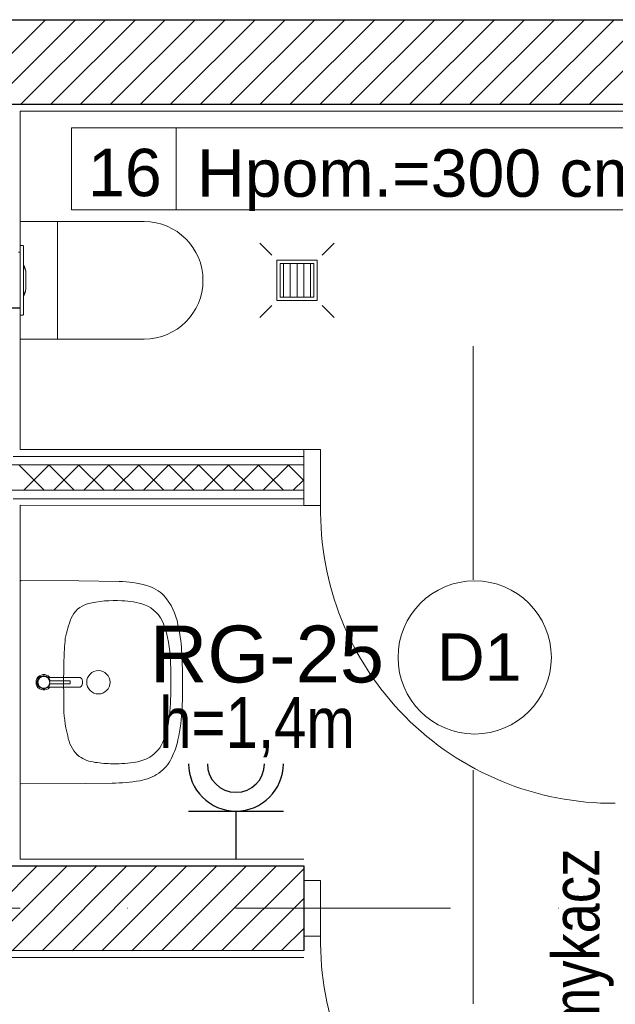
# Model space of a CAD drawing. Header units: metres. Extents: x 10441 to 19716, y -6570 to 1447.
# Tile 38 of 57: x 16279 to 16454, y -3650 to -3359. Entities that reach past the tile are written whole.
import ezdxf
from ezdxf.enums import TextEntityAlignment as Align

# ---------------------------------------------------------------- set-up
doc = ezdxf.new("R2010")
doc.units = ezdxf.units.M
doc.header["$MEASUREMENT"] = 0
doc.linetypes.add('DASHDOT', pattern=[25.4, 12.7, -6.35, 0, -6.35])
doc.layers.get('0').update_dxf_attribs({"color": 8})
for name, color, linetype, lineweight in [('#elektryczne', 8, 'Continuous', 20), ('A_DRZWI', 8, 'Continuous', 5), ('A_HACZE', 8, 'Continuous', 5), ('A_OPISY', 8, 'Continuous', 18), ('A_OSIE', 8, 'Continuous', 13), ('A_OZACZENIE DRZWI', 8, 'Continuous', 13), ('A_OZNACZENIA OKIEN', 8, 'Continuous', 13), ('A_PROJEKTOWANE ŚCIANY MUROWANE NOŚNE', 8, 'Continuous', 30), ('A_SCIANY DZIALOWE GK', 8, 'Continuous', 5), ('A_TABELKI POM.', 8, 'Continuous', 20), ('A_TYNK', 8, 'Continuous', 5), ('A_WYMIARY WEWNETRZNE', 8, 'Continuous', 18), ('A_WYPOSAZENIE', 8, 'Continuous', 5), ('A_WYPOSAŻENIE SANITARNE', 8, 'Continuous', 5), ('EB_obwody', 8, 'Continuous', 13)]:
    doc.layers.add(name, color=color, linetype=linetype, lineweight=lineweight)
doc.layers.add('A_PPOŻ', color=8, linetype='Continuous')
doc.layers.add('EB_gniazda', color=1, linetype='Continuous')
doc.styles.add('ARIAL', font='arial.ttf')
doc.styles.add('GENERATED_STYLE_2', font='ARIALN.TTF')
doc.styles.add('m1_romans', font='romans.shx', dxfattribs={"width": 0.8})
doc.styles.add('opisy okien', font='txt', dxfattribs={"height": 15})

# ---------------------------------------------------------------- blocks, each defined once
blk = doc.blocks.new('podkład')
at = {"color": 8, "linetype": 'Continuous'}
for p, q in [((12101.57, -1308.91), (12101.98, -1308.55)), ((12101.98, -1308.55), (12102.47, -1308.29)), ((12102.01, -1308.96), (12102.36, -1308.74)), ((12102.02, -1308.98), (12102.37, -1308.76)), ((12102.36, -1308.74), (12102.76, -1308.6)), ((12102.37, -1308.76), (12102.76, -1308.63)), ((12102.47, -1308.29), (12103.01, -1308.16)), ((12102.76, -1308.6), (12103.18, -1308.55)), ((12102.76, -1308.63), (12103.18, -1308.58)), ((12103.01, -1308.16), (12103.56, -1308.16)), ((12103.06, -1308.55), (12103.52, -1308.55)), ((12103.18, -1308.55), (12103.57, -1308.6)), ((12103.18, -1308.58), (12103.56, -1308.62)), ((12103.52, -1308.55), (12103.96, -1308.66)), ((12103.56, -1308.16), (12104.1, -1308.29)), ((12103.56, -1308.62), (12103.97, -1308.76)), ((12103.57, -1308.6), (12103.98, -1308.74)), ((12103.96, -1308.66), (12104.37, -1308.87)), ((12103.97, -1308.76), (12104.34, -1309.02)), ((12103.98, -1308.74), (12104.35, -1308.99)), ((12103.98, -1308.74), (12104.35, -1308.98)), ((12103.98, -1308.74), (12104.35, -1308.99)), ((12103.98, -1308.74), (12104.35, -1309)), ((12103.98, -1308.74), (12104.35, -1309.01)), ((12103.98, -1308.74), (12104.35, -1308.98)), ((12104.1, -1308.29), (12104.59, -1308.55)), ((12104.59, -1308.55), (12105, -1308.91)), ((12100.99, -1310.43), (12101.06, -1309.88)), ((12101.06, -1310.98), (12100.99, -1310.43)), ((12101.06, -1309.88), (12101.26, -1309.37)), ((12101.26, -1311.5), (12101.06, -1310.98)), ((12101.26, -1309.37), (12101.57, -1308.91)), ((12101.57, -1311.95), (12101.26, -1311.5)), ((12101.29, -1310.43), (12101.34, -1310.01)), ((12101.34, -1310.84), (12101.29, -1310.43)), ((12101.32, -1310.43), (12101.36, -1310.01)), ((12101.36, -1310.84), (12101.32, -1310.43)), ((12101.34, -1310.01), (12101.48, -1309.61)), ((12101.48, -1311.24), (12101.34, -1310.84)), ((12101.36, -1310.01), (12101.5, -1309.62)), ((12101.5, -1311.23), (12101.36, -1310.84)), ((12101.48, -1309.61), (12101.71, -1309.26)), ((12101.71, -1311.59), (12101.48, -1311.24)), ((12101.5, -1309.62), (12101.72, -1309.27)), ((12101.72, -1311.58), (12101.5, -1311.23)), ((12101.71, -1309.26), (12102.01, -1308.96)), ((12102.01, -1311.89), (12101.71, -1311.59)), ((12101.72, -1309.27), (12102.02, -1308.98)), ((12102.02, -1311.87), (12101.72, -1311.58)), ((12104.34, -1309.02), (12104.64, -1309.31)), ((12104.64, -1311.54), (12104.34, -1311.83)), ((12104.35, -1308.99), (12104.66, -1309.28)), ((12104.35, -1309.01), (12104.66, -1309.29)), ((12104.66, -1311.56), (12104.35, -1311.84)), ((12104.66, -1311.57), (12104.35, -1311.87)), ((12104.37, -1308.87), (12104.71, -1309.17)), ((12104.37, -1308.87), (12104.47, -1308.95)), ((12104.37, -1308.87), (12104.54, -1309)), ((12104.71, -1311.69), (12104.37, -1312)), ((12104.47, -1308.95), (12104.55, -1308.99)), ((12104.55, -1308.99), (12104.62, -1309.02)), ((12104.62, -1309.02), (12104.71, -1309.03)), ((12104.64, -1309.31), (12104.86, -1309.69)), ((12104.86, -1311.16), (12104.64, -1311.54)), ((12104.66, -1309.28), (12104.88, -1309.68)), ((12104.66, -1309.29), (12104.88, -1309.68)), ((12104.66, -1309.29), (12104.88, -1309.68)), ((12104.88, -1311.17), (12104.66, -1311.56)), ((12104.88, -1311.17), (12104.66, -1311.57)), ((12104.88, -1311.17), (12104.66, -1311.56)), ((12104.71, -1309.03), (12104.83, -1309.03)), ((12104.97, -1309.55), (12104.71, -1309.17)), ((12104.71, -1311.69), (12104.97, -1311.31)), ((12104.83, -1309.03), (12113.89, -1309.03)), ((12104.86, -1309.69), (12104.91, -1309.81)), ((12104.91, -1311.05), (12104.86, -1311.16)), ((12104.93, -1309.79), (12104.88, -1309.68)), ((12104.88, -1309.68), (12104.94, -1309.78)), ((12104.88, -1309.68), (12104.93, -1309.79)), ((12104.88, -1309.68), (12104.93, -1309.79)), ((12104.88, -1311.17), (12104.93, -1311.06)), ((12104.93, -1311.06), (12104.88, -1311.17)), ((12104.93, -1311.06), (12104.88, -1311.17)), ((12104.94, -1311.07), (12104.88, -1311.17)), ((12104.91, -1309.81), (12104.98, -1309.91)), ((12104.98, -1310.94), (12104.91, -1311.05)), ((12104.93, -1309.79), (12104.99, -1309.9)), ((12104.99, -1310.96), (12104.93, -1311.06)), ((12104.94, -1309.5), (12104.95, -1309.51)), ((12104.94, -1309.78), (12104.99, -1309.89)), ((12104.99, -1310.97), (12104.94, -1311.07)), ((12104.95, -1311.36), (12104.94, -1311.36)), ((12104.95, -1309.51), (12104.97, -1309.55)), ((12104.97, -1311.32), (12104.95, -1311.36)), ((12104.97, -1309.55), (12105.1, -1309.87)), ((12104.97, -1309.55), (12105.09, -1309.83)), ((12105.1, -1311), (12104.97, -1311.31)), ((12105.09, -1311.04), (12104.97, -1311.32)), ((12104.98, -1309.91), (12105.07, -1309.99)), ((12105.07, -1310.87), (12104.98, -1310.94)), ((12104.99, -1309.89), (12105.08, -1309.96)), ((12104.99, -1309.9), (12105.08, -1309.96)), ((12105.08, -1310.89), (12104.99, -1310.97)), ((12105.08, -1310.89), (12104.99, -1310.96)), ((12105, -1308.91), (12105.09, -1309.03)), ((12105.07, -1309.99), (12105.19, -1310)), ((12105.19, -1310.85), (12105.07, -1310.87)), ((12105.08, -1309.96), (12105.19, -1309.98)), ((12105.08, -1309.96), (12105.19, -1309.98)), ((12105.19, -1310.87), (12105.08, -1310.89)), ((12105.08, -1310.89), (12105.19, -1310.87)), ((12105.09, -1309.83), (12105.1, -1309.86)), ((12105.1, -1311), (12105.09, -1311.04)), ((12105.19, -1309.98), (12105.31, -1309.98)), ((12105.19, -1309.98), (12105.31, -1309.98)), ((12105.31, -1310), (12105.19, -1310)), ((12105.19, -1310.85), (12105.31, -1310.85)), ((12105.31, -1310.88), (12105.19, -1310.87)), ((12105.31, -1310.87), (12105.19, -1310.87)), ((12105.31, -1309.98), (12105.85, -1309.98)), ((12105.31, -1309.98), (12105.85, -1309.98)), ((12105.31, -1310), (12105.85, -1310)), ((12105.85, -1310.85), (12105.31, -1310.85)), ((12105.85, -1310.87), (12105.31, -1310.88)), ((12105.85, -1310.87), (12105.31, -1310.87)), ((12105.85, -1309.98), (12111, -1309.98)), ((12105.85, -1309.98), (12111, -1309.98)), ((12111, -1310), (12105.85, -1310)), ((12105.85, -1310.85), (12111, -1310.85)), ((12111, -1310.87), (12105.85, -1310.87)), ((12111, -1310.87), (12105.85, -1310.87)), ((12111, -1309.98), (12111.03, -1309.98)), ((12111, -1310), (12111.02, -1310)), ((12111.02, -1310.85), (12111, -1310.85)), ((12111.03, -1310.87), (12111, -1310.87)), ((12111.02, -1310), (12111.03, -1310.01)), ((12111.03, -1310.84), (12111.02, -1310.85)), ((12111.03, -1309.98), (12111.05, -1309.99)), ((12111.03, -1310.01), (12111.05, -1310.02)), ((12111.05, -1310.83), (12111.03, -1310.84)), ((12111.05, -1310.86), (12111.03, -1310.87)), ((12111.05, -1309.99), (12111.07, -1310.02)), ((12111.05, -1310.03), (12111.05, -1310.02)), ((12111.05, -1310.03), (12111.05, -1310.15)), ((12111.05, -1310.15), (12111.05, -1310.29)), ((12111.05, -1310.29), (12111.05, -1310.43)), ((12111.05, -1310.43), (12111.05, -1310.56)), ((12111.05, -1310.56), (12111.05, -1310.7)), ((12111.05, -1310.7), (12111.05, -1310.82)), ((12111.05, -1310.83), (12111.05, -1310.82)), ((12111.07, -1310.84), (12111.05, -1310.86)), ((12111.07, -1310.02), (12111.07, -1310.15)), ((12111.07, -1310.02), (12111.07, -1310.02)), ((12111.07, -1310.15), (12111.07, -1310.29)), ((12111.07, -1310.29), (12111.07, -1310.43)), ((12111.07, -1310.43), (12111.07, -1310.56)), ((12111.07, -1310.56), (12111.07, -1310.7)), ((12111.07, -1310.7), (12111.07, -1310.83)), ((12111.07, -1310.83), (12111.07, -1310.84)), ((12113.89, -1309.03), (12113.99, -1309.03)), ((12113.99, -1309.03), (12114.17, -1309.08)), ((12114.17, -1309.08), (12114.34, -1309.22)), ((12114.34, -1311.64), (12114.17, -1311.78)), ((12114.34, -1309.22), (12114.49, -1309.44)), ((12114.49, -1311.42), (12114.34, -1311.64)), ((12114.49, -1309.44), (12114.6, -1309.73)), ((12114.6, -1311.13), (12114.49, -1311.42)), ((12114.6, -1309.73), (12114.67, -1310.07)), ((12114.67, -1310.79), (12114.6, -1311.13)), ((12114.67, -1310.07), (12114.69, -1310.43)), ((12114.69, -1310.43), (12114.67, -1310.79)), ((12101.98, -1312.32), (12101.57, -1311.95)), ((12102.47, -1312.58), (12101.98, -1312.32)), ((12102.36, -1312.11), (12102.01, -1311.89)), ((12102.37, -1312.09), (12102.02, -1311.87)), ((12102.76, -1312.25), (12102.36, -1312.11)), ((12102.76, -1312.23), (12102.37, -1312.09)), ((12103.01, -1312.71), (12102.47, -1312.58)), ((12103.06, -1312.32), (12102.61, -1312.21)), ((12103.18, -1312.28), (12102.76, -1312.23)), ((12103.18, -1312.3), (12102.76, -1312.25)), ((12103.56, -1312.71), (12103.01, -1312.71)), ((12103.52, -1312.32), (12103.06, -1312.32)), ((12103.56, -1312.23), (12103.18, -1312.28)), ((12103.57, -1312.25), (12103.18, -1312.3)), ((12103.96, -1312.21), (12103.52, -1312.32)), ((12103.97, -1312.09), (12103.56, -1312.23)), ((12104.1, -1312.58), (12103.56, -1312.71)), ((12103.98, -1312.11), (12103.57, -1312.25)), ((12104.37, -1312), (12103.96, -1312.21)), ((12104.34, -1311.83), (12103.97, -1312.09)), ((12104.35, -1311.84), (12103.98, -1312.11)), ((12104.35, -1311.85), (12103.98, -1312.11)), ((12104.35, -1311.86), (12103.98, -1312.11)), ((12104.35, -1311.87), (12103.98, -1312.11)), ((12104.35, -1311.88), (12103.98, -1312.11)), ((12104.59, -1312.32), (12104.1, -1312.58)), ((12104.54, -1311.86), (12104.37, -1312)), ((12104.47, -1311.91), (12104.37, -1312)), ((12104.55, -1311.87), (12104.47, -1311.91)), ((12104.62, -1311.84), (12104.55, -1311.87)), ((12105, -1311.95), (12104.59, -1312.32)), ((12104.71, -1311.83), (12104.62, -1311.84)), ((12104.83, -1311.83), (12104.71, -1311.83)), ((12113.89, -1311.83), (12104.83, -1311.83)), ((12105.09, -1311.83), (12105, -1311.95)), ((12113.99, -1311.83), (12113.89, -1311.83)), ((12114.17, -1311.78), (12113.99, -1311.83))]:
    blk.add_line(p, q, dxfattribs=at)
at = {"layer": 'A_DRZWI', "color": 8, "ltscale": 2}
for points in [[(12180.03, -1241.7), (12185.03, -1241.7), (12185.03, -1258.2), (12180.03, -1258.2)], [(12180.03, -1368.95), (12185.03, -1368.95), (12185.03, -1385.45), (12180.03, -1385.45)]]:
    blk.add_lwpolyline(points, close=True, dxfattribs=at)
for centre in [(12271.33, -1259.85), (12271.33, -1387.11)]:
    blk.add_arc(centre, 86.32, 178.9011, 270.4638, dxfattribs=at)
at = {"layer": 'A_HACZE', "color": 8, "linetype": 'Continuous'}
for p, q in [((12103.81, -1114.7), (12078.81, -1139.7)), ((12112.64, -1114.7), (12087.64, -1139.7)), ((12121.48, -1114.7), (12096.48, -1139.7)), ((12130.32, -1114.7), (12105.32, -1139.7)), ((12139.16, -1114.7), (12114.16, -1139.7)), ((12148, -1114.7), (12123, -1139.7)), ((12156.84, -1114.7), (12131.84, -1139.7)), ((12165.68, -1114.7), (12140.68, -1139.7)), ((12174.52, -1114.7), (12149.52, -1139.7)), ((12183.35, -1114.7), (12158.35, -1139.7)), ((12192.19, -1114.7), (12167.19, -1139.7)), ((12201.03, -1114.7), (12176.03, -1139.7)), ((12209.87, -1114.7), (12184.87, -1139.7)), ((12218.71, -1114.7), (12193.71, -1139.7)), ((12227.55, -1114.7), (12202.55, -1139.7)), ((12236.39, -1114.7), (12211.39, -1139.7)), ((12245.23, -1114.7), (12220.23, -1139.7)), ((12254.07, -1114.7), (12229.07, -1139.7)), ((12262.9, -1114.7), (12237.9, -1139.7)), ((12271.74, -1114.7), (12246.74, -1139.7)), ((12280.58, -1114.7), (12255.58, -1139.7)), ((12289.42, -1114.7), (12264.42, -1139.7)), ((12103.4, -1253.7), (12095.9, -1246.2)), ((12104.89, -1246.2), (12097.39, -1253.7)), ((12112.23, -1253.7), (12104.73, -1246.2)), ((12113.73, -1246.2), (12106.23, -1253.7)), ((12121.07, -1253.7), (12113.57, -1246.2)), ((12122.57, -1246.2), (12115.07, -1253.7)), ((12129.91, -1253.7), (12122.41, -1246.2)), ((12131.4, -1246.2), (12123.9, -1253.7)), ((12138.75, -1253.7), (12131.25, -1246.2)), ((12140.24, -1246.2), (12132.74, -1253.7)), ((12147.59, -1253.7), (12140.09, -1246.2)), ((12149.08, -1246.2), (12141.58, -1253.7)), ((12156.43, -1253.7), (12148.93, -1246.2)), ((12157.92, -1246.2), (12150.42, -1253.7)), ((12165.27, -1253.7), (12157.77, -1246.2)), ((12166.76, -1246.2), (12159.26, -1253.7)), ((12174.11, -1253.7), (12166.61, -1246.2)), ((12175.6, -1246.2), (12168.1, -1253.7)), ((12180.03, -1250.78), (12175.45, -1246.2)), ((12180.03, -1250.61), (12176.94, -1253.7)), ((12101.32, -1364.67), (12076.26, -1389.73)), ((12110.15, -1364.68), (12085.1, -1389.73)), ((12118.99, -1364.68), (12093.94, -1389.73)), ((12127.83, -1364.68), (12102.78, -1389.72)), ((12136.66, -1364.68), (12111.63, -1389.72)), ((12145.5, -1364.69), (12120.47, -1389.72)), ((12154.33, -1364.69), (12129.31, -1389.72)), ((12163.17, -1364.69), (12138.15, -1389.71)), ((12172.01, -1364.7), (12146.99, -1389.71)), ((12180.03, -1365.51), (12155.83, -1389.71)), ((12180.03, -1374.35), (12164.68, -1389.7)), ((12180.03, -1383.19), (12173.52, -1389.7))]:
    blk.add_line(p, q, dxfattribs=at)
at = {"layer": 'A_OSIE', "color": 8, "linetype": 'DASHDOT', "ltscale": 5}
blk.add_line((14256.99, -1377.2), (10108.73, -1377.2), dxfattribs=at)
at = {"layer": 'A_OZACZENIE DRZWI', "color": 8}
for p, q in [((12230.03, -1280.15), (12230.03, -1211.13)), ((12230.03, -1405.41), (12230.03, -1336.38))]:
    blk.add_line(p, q, dxfattribs=at)
at = {"layer": 'A_PROJEKTOWANE ŚCIANY MUROWANE NOŚNE', "color": 8}
for p, q in [((12073.8, -1114.7), (12561.3, -1114.7)), ((12073.8, -1139.7), (12323.54, -1139.7)), ((12073.8, -1364.66), (12180.03, -1364.7)), ((12180.03, -1364.7), (12180.03, -1389.7)), ((12180.03, -1389.7), (11922.29, -1389.79))]:
    blk.add_line(p, q, dxfattribs=at)
at = {"layer": 'A_SCIANY DZIALOWE GK', "color": 8}
for p, q in [((12094.29, -1243.7), (12180.03, -1243.7)), ((12091.79, -1246.2), (12180.03, -1246.2)), ((12091.79, -1253.7), (12180.03, -1253.7)), ((12094.29, -1256.2), (12180.03, -1256.2))]:
    blk.add_line(p, q, dxfattribs=at)
at = {"layer": 'A_TYNK', "color": 8}
for p, q in [((12096.3, -1241.7), (12096.3, -1141.7)), ((12096.3, -1141.7), (12309.54, -1141.7)), ((12180.03, -1241.7), (12096.3, -1241.7)), ((12096.3, -1362.7), (12096.3, -1258.1)), ((12096.3, -1258.1), (12185.01, -1258.22)), ((12180.03, -1362.7), (12096.3, -1362.7)), ((11922.29, -1391.7), (12180.03, -1391.7))]:
    blk.add_line(p, q, dxfattribs=at)
at = {"layer": 'A_WYMIARY WEWNETRZNE', "color": 8, "linetype": 'Continuous'}
for p, q in [((12111.49, -1170.91), (12111.49, -1146.68)), ((12111.49, -1146.68), (12308.47, -1146.68)), ((12142.37, -1146.68), (12142.37, -1170.91)), ((12308.47, -1170.91), (12111.49, -1170.91))]:
    blk.add_line(p, q, dxfattribs=at)
blk.add_circle((12230.52, -1303.08), 22.63, dxfattribs=at)
at = {"layer": 'A_WYPOSAZENIE', "color": 8}
blk.add_line((12107.29, -1209.05), (12107.29, -1174.35), dxfattribs=at)
blk.add_lwpolyline([(12132.94, -1209.05), (12096.29, -1209.05), (12096.29, -1174.35), (12132.94, -1174.35)], dxfattribs=at)
blk.add_arc((12132.94, -1191.7), 17.35, 270, 90, dxfattribs=at)
at = {"layer": 'A_WYPOSAŻENIE SANITARNE', "color": 8, "lineweight": 9}
for p, q in [((12095.85, -1183.36), (12096.29, -1183.36)), ((12096.29, -1181.41), (12097.09, -1181.41)), ((12096.29, -1181.45), (12096.29, -1181.41)), ((12096.29, -1181.45), (12096.29, -1182.25)), ((12096.29, -1201.15), (12096.29, -1182.25)), ((12097.29, -1181.65), (12097.29, -1181.61)), ((12097.29, -1182.25), (12097.29, -1181.65)), ((12097.29, -1201.15), (12097.29, -1182.25)), ((12097.99, -1189.56), (12097.99, -1189.49)), ((12097.99, -1189.59), (12097.99, -1189.56)), ((12097.99, -1193.87), (12097.99, -1189.59)), ((12097.99, -1193.9), (12097.99, -1193.87)), ((12097.99, -1193.97), (12097.99, -1193.9)), ((12093.19, -1199.84), (12096.29, -1199.84)), ((12093.19, -1199.89), (12096.29, -1199.89)), ((12096.29, -1201.15), (12096.29, -1201.95)), ((12097.29, -1201.75), (12097.29, -1201.15)), ((12096.29, -1201.95), (12097.09, -1201.95))]:
    blk.add_line(p, q, dxfattribs=at)
at = {"layer": 'A_WYPOSAŻENIE SANITARNE', "color": 8}
for p, q in [((12174.05, -1196.7), (12174.05, -1186.7)), ((12176.05, -1196.7), (12176.05, -1186.7)), ((12178.05, -1196.7), (12178.05, -1186.7)), ((12180.05, -1196.7), (12180.05, -1186.7)), ((12182.05, -1196.7), (12182.05, -1186.7))]:
    blk.add_line(p, q, dxfattribs=at)
at = {"layer": 'A_WYPOSAŻENIE SANITARNE', "color": 8, "lineweight": 5}
for points in [[(12167.05, -1180.7), (12170.63, -1184.28)], [(12189.05, -1180.7), (12185.46, -1184.28)], [(12184.05, -1197.7), (12172.05, -1197.7), (12172.05, -1185.7), (12184.05, -1185.7), (12184.05, -1197.7)], [(12167.05, -1202.7), (12170.63, -1199.11)], [(12189.05, -1202.7), (12185.46, -1199.11)]]:
    blk.add_lwpolyline(points, dxfattribs=at)
blk.add_lwpolyline([(12183.05, -1196.7), (12173.05, -1196.7), (12173.05, -1186.7), (12183.05, -1186.7)], close=True, dxfattribs=at)
at = {"layer": 'A_WYPOSAŻENIE SANITARNE', "color": 8, "lineweight": 9, "flags": 128}
blk.add_lwpolyline([(12097.99, -1193.9), (12097.99, -1193.92), (12097.98, -1193.95)], dxfattribs=at)
at = {"layer": 'A_WYPOSAŻENIE SANITARNE', "color": 8}
blk.add_lwpolyline([(12096.59, -1280.41), (12113.67, -1280.48), (12125.53, -1280.65, -0.063572), (12133.62, -1281.8, -0.125895), (12138.76, -1284.83, -0.132807), (12142.91, -1293.4, -0.036112), (12143.97, -1300.92, -0.02908), (12144.1, -1317.99, -0.042415), (12142.91, -1327.4, -0.0602), (12141.02, -1332.81, -0.124625), (12137.25, -1337.25, -0.106366), (12131.65, -1339.52, -0.048009), (12123.47, -1340.19), (12115.56, -1340.3), (12096.59, -1340.39, -0.393668), (12096.29, -1340.11), (12096.29, -1280.69, -0.4379)], format="xyb", close=True, dxfattribs=at)
for centre, radius in [((12103.29, -1310.43), 1.75), ((12119.4, -1310.43), 3.45)]:
    blk.add_circle(centre, radius, dxfattribs=at)
at = {"layer": 'A_WYPOSAŻENIE SANITARNE', "color": 8, "lineweight": 9}
for centre, radius, start, end in [((12097.09, -1181.61), 0.2, 0.0001, 90.0002), ((12093.99, -1189.49), 4, 0, 34.4115), ((12094.57, -1189.53), 3.41, 359.4775, 37.3533), ((12094.6, -1189.55), 3.39, 359.443, 37.4873), ((12094.58, -1193.91), 3.41, 322.6053, 0.5429), ((12093.99, -1193.97), 4, 325.5885, 356.4717), ((12094.95, -1194.15), 2.99, 321.5531, 348.2894), ((12093.99, -1193.97), 4, 359.3495, 0), ((12097.09, -1201.75), 0.2, 269.9994, 0.0002)]:
    blk.add_arc(centre, radius, start, end, dxfattribs=at)
at = {"layer": 'A_WYPOSAŻENIE SANITARNE', "color": 8}
for centre, radius, start, end in [((12118.35, -1294.57), 7.64, 106.6194, 156.4561), ((12124.16, -1319.48), 33.2, 86.1972, 103.9308), ((12126.1, -1307.41), 21.06, 70.7064, 89.284), ((12129.44, -1296.71), 9.87, 20.8177, 68.4915), ((12154.15, -1307.12), 45.56, 159.9694, 167.7527), ((12104.51, -1305.14), 36.18, 1.6822, 19.2555), ((12182.38, -1305.25), 73.16, 173.8902, 178.9784), ((12437.02, -1311.26), 327.88, 178.7209, 179.8495), ((12021.46, -1310.14), 119.37, 359.1152, 2.911), ((12437.02, -1309.54), 327.88, 180.1498, 181.2784), ((12068.38, -1312.22), 72.44, 352.6787, 0.1872), ((12142.32, -1317.62), 33.11, 178.6843, 195.0976), ((12115.25, -1318.39), 25.16, 338.5334, 353.0058), ((12120.64, -1324.58), 10.42, 189.1945, 224.7439), ((12129.36, -1324.04), 9.96, 301.5381, 339.0947), ((12119.07, -1325.1), 8.96, 229.4644, 262.0277), ((12123.95, -1298.5), 36, 260.1978, 268.3825), ((12124.27, -1293.93), 40.58, 268.1199, 277.7912), ((12128.2, -1321.42), 12.81, 277.0361, 299.8261)]:
    blk.add_arc(centre, radius, start, end, dxfattribs=at)
at = {"layer": 'A_OZACZENIE DRZWI', "color": 8, "ltscale": 0.1, "style": 'm1_romans', "width": 0.8}
for rotation, p in [(98.4861, (12735.07, -773.13)), (360, (12573.8, -1012.7)), (90, (11565.29, -1150.14)), (90, (11872.29, -1150.14)), (90, (12230.03, -1245.64)), (90, (12385.87, -1249.44)), (90, (11565.29, -1370.89)), (90, (11872.29, -1370.89)), (90, (12230.03, -1370.89)), (90, (12389.3, -1370.89)), (90, (11748.79, -1556.15)), (90, (11986.6, -1556.15)), (90, (12389.3, -1556.15)), (360, (12235.05, -1664.2)), (360, (12235.05, -1880.2)), (90, (11745.78, -2001.94))]:
    blk.add_attdef('SZEROKOSC', text='', height=10, rotation=rotation, dxfattribs=at).set_placement(p, align=Align.BOTTOM_CENTER)
for rotation, p in [(98.4861, (12738.56, -773.47)), (360, (12572.95, -1016.09)), (90, (11568.68, -1150.99)), (90, (11875.68, -1150.99)), (90, (12233.42, -1246.49)), (90, (12389.27, -1250.29)), (90, (11568.68, -1371.74)), (90, (11875.68, -1371.74)), (90, (12233.42, -1371.74)), (90, (12392.69, -1371.74)), (90, (11752.19, -1557)), (90, (11990, -1557)), (90, (12392.69, -1557)), (360, (12234.2, -1667.59)), (360, (12234.2, -1883.59)), (90, (11749.18, -2002.79))]:
    blk.add_attdef('WYSOKOSC', text='', height=10, rotation=rotation, dxfattribs=at).set_placement(p, align=Align.TOP_CENTER)
at = {"layer": 'A_OZNACZENIA OKIEN', "color": 8, "linetype": 'Continuous', "lineweight": 18, "style": 'ARIAL'}
for s, p in [('Hpom.=300 cm', (12148.49, -1167.02)), ('D1', (12219.35, -1309.98))]:
    blk.add_text(s, height=14, dxfattribs=at).set_placement(p)
at = {"layer": 'A_OZNACZENIA OKIEN', "color": 8, "ltscale": 0.1, "style": 'm1_romans', "width": 0.8}
for rotation, p in [(278.8676, (13373.71, -593.04)), (278.8676, (12983.87, -650.74)), (278.8676, (12445.73, -730.4)), (278.8676, (12224.15, -763.19)), (0, (14017.48, -900.03)), (278.8676, (11021.54, -941.2)), (278.8676, (10640.69, -997.57)), (0, (14017.48, -1574.7)), (90, (10819.6, -2080.7)), (90, (11204.6, -2080.7)), (90, (11970.6, -2080.7)), (90, (13175.8, -2080.7)), (90, (13539.8, -2080.7))]:
    blk.add_attdef('SZEROKOSC', text='', height=10, rotation=rotation, dxfattribs=at).set_placement(p, align=Align.BOTTOM_CENTER)
for rotation, p in [(278.8676, (13403.28, -587.56)), (278.8676, (13013.44, -645.27)), (278.8676, (12475.3, -724.92)), (278.8676, (12253.72, -757.72)), (0, (14011.09, -903.42)), (278.8676, (11051.11, -935.72)), (278.8676, (10670.26, -992.09)), (0, (14011.09, -1578.09)), (90, (10823, -2081.55)), (90, (11208, -2081.55)), (90, (11974, -2081.55)), (90, (13179.19, -2081.55)), (90, (13543.19, -2081.55))]:
    blk.add_attdef('WYSOKOSC', text='', height=10, rotation=rotation, dxfattribs=at).set_placement(p, align=Align.TOP_CENTER)
at = {"layer": 'A_PPOŻ', "color": 8, "linetype": 'Continuous', "lineweight": 18, "style": 'GENERATED_STYLE_2'}
blk.add_text('Samozamykacz', height=14, rotation=90, dxfattribs=at).set_placement((12267.36, -1472.83))
at = {"layer": 'A_TABELKI POM.', "color": 8, "linetype": 'Continuous', "lineweight": 18, "style": 'ARIAL'}
blk.add_text('16', height=14, dxfattribs=at).set_placement((12116.36, -1166.84))
blk = doc.blocks.new('*U197')
at = {"layer": 'EB_gniazda', "lineweight": 30}
for p, q in [((-89923498.25, -54759043.65), (-89923470.21, -54759043.65)), ((-89923484.23, -54759043.65), (-89923484.23, -54759057.87))]:
    blk.add_line(p, q, dxfattribs=at)
for radius in [14, 8.44]:
    blk.add_arc((-89923484.23, -54759029.65), radius, 180, 360, dxfattribs=at)

msp = doc.modelspace()

# ---------------------------------------------------------------- block references
at = {"layer": '#elektryczne', "color": 8, "linetype": 'Continuous', "lineweight": 18}
msp.add_blockref('podkład', (4182.37, -2244.78), dxfattribs=at)
at = {"layer": 'EB_gniazda', "linetype": 'Continuous', "lineweight": 30}
msp.add_blockref('*U197', (89939826.63, 54755450.39), dxfattribs=at)

# ---------------------------------------------------------------- texts
at = {"layer": 'A_OPISY', "color": 0, "lineweight": 13, "insert": (16434.7, -3568.48), "char_height": 15, "width": 229.9369, "attachment_point": 5, "style": 'opisy okien'}
msp.add_mtext('\\pxql;{\\fArial Narrow|b0|i0|c238|p39;h=1,4m}', dxfattribs=at)
at = {"layer": 'EB_obwody', "color": 5, "style": 'ARIAL'}
msp.add_text('RG-25', height=16.8, rotation=0, dxfattribs=at).set_placement((16317, -3555.26))

doc.saveas('drawing.dxf')
